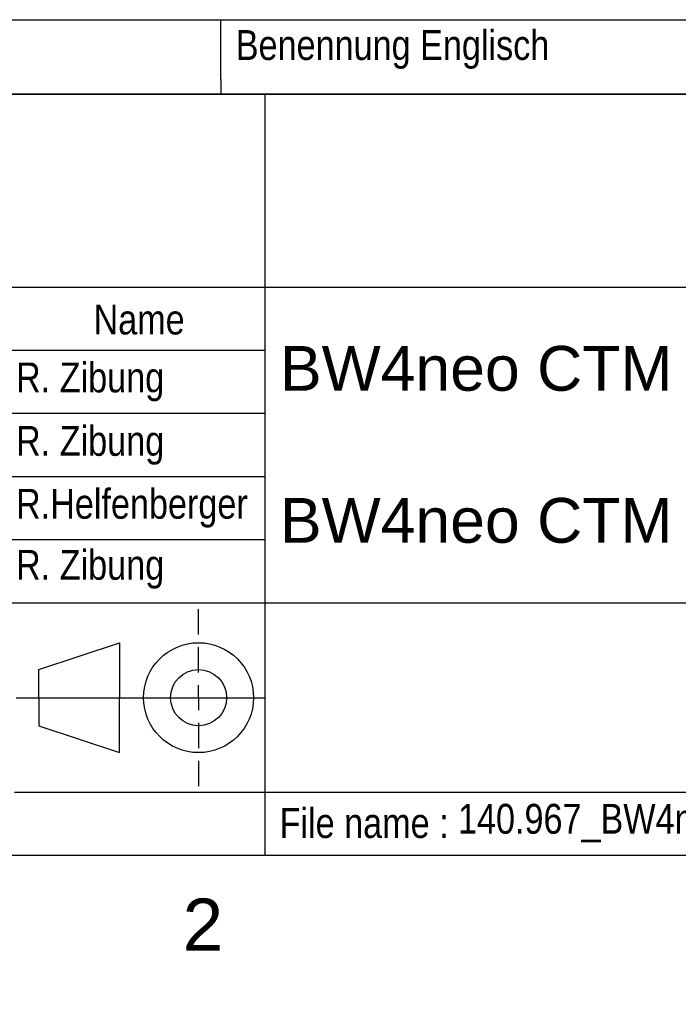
# Model space of a CAD drawing. Header units: millimetres. Extents: x 0 to 592, y 0 to 418.
# Tile 24 of 44: x 472 to 516, y 0 to 66. Entities that reach past the tile are written whole.
import ezdxf
from ezdxf import colors
from ezdxf.entities.mleader import LeaderData, LeaderLine
from ezdxf.math import Vec2, Vec3

# ---------------------------------------------------------------- set-up
doc = ezdxf.new("R2010")
doc.units = ezdxf.units.MM
for name, color, linetype in [('Cartouche', 7, 'Continuous'), ('Défaut', 7, 'Continuous'), ('Marges', 7, 'Continuous')]:
    doc.layers.add(name, color=color, linetype=linetype)

# ---------------------------------------------------------------- blocks, each defined once
blk = doc.blocks.new('_Dot')
at = {"color": 0, "linetype": 'ByBlock', "lineweight": -2}
blk.add_line((-0.5, 0), (-1, 0), dxfattribs=at)
at = {"color": 0, "linetype": 'ByBlock', "const_width": 0.5}
blk.add_lwpolyline([(-0.25, 0, 1), (0.25, 0, 1)], format="xyb", close=True, dxfattribs=at)
blk = doc.blocks.new('SE5')
at = {"layer": 'Marges', "insert": (482.625, 7.085), "char_height": 3.5, "width": 3.71335, "attachment_point": 1}
blk.add_mtext('{\\fArial|b0||i0||c0|p34;\\C7;\\H3.5;\\W1.;2}', dxfattribs=at)
blk = doc.blocks.new('SE4')
at = {"layer": 'Marges'}
blk.add_blockref('SE5', (0, 0), dxfattribs=at)

msp = doc.modelspace()

# ---------------------------------------------------------------- linework, layer by layer
at = {"layer": 'Cartouche', "color": 7, "linetype": 'Continuous'}
for p, q in [((583.9868, 60.9908), (393.9868, 60.9908)), ((488.1267, 60.9908), (488.1267, 9.9908)), ((450.4467, 48.0686), (583.9867, 48.0686)), ((447.4467, 43.8386), (488.1267, 43.8386)), ((447.4467, 39.6086), (488.1267, 39.6086)), ((447.4467, 35.3786), (488.1267, 35.3786)), ((447.4467, 31.1486), (488.1267, 31.1486)), ((447.4467, 26.9186), (583.9867, 26.9186)), ((483.6917, 24.7879), (483.6917, 26.4826)), ((472.987, 22.4304), (478.3924, 24.2348)), ((478.3924, 24.2348), (478.3924, 20.551)), ((483.6917, 22.2458), (483.6917, 23.9405)), ((472.987, 20.551), (472.987, 22.4304)), ((483.6917, 20.551), (483.6917, 21.3984)), ((471.4614, 20.551), (488.1267, 20.551)), ((472.987, 20.551), (472.987, 18.6717)), ((478.3924, 16.8673), (478.3924, 20.551)), ((483.6917, 20.551), (483.6917, 19.7036)), ((472.987, 18.6717), (478.3924, 16.8673)), ((483.6917, 18.8563), (483.6917, 17.1615)), ((483.6917, 16.3142), (483.6917, 14.6194)), ((471.3467, 14.2286), (583.9867, 14.2286))]:
    msp.add_line(p, q, dxfattribs=at)
for radius in [3.6837, 1.8794]:
    msp.add_circle((483.6917, 20.551), radius, dxfattribs=at)
at = {"layer": 'Défaut', "color": 7, "linetype": 'Continuous'}
for p, q in [((393.9867, 65.9908), (583.9867, 65.9908)), ((485.1867, 61.9908), (485.1867, 65.9908)), ((485.1867, 61.9908), (485.1867, 60.9908)), ((393.9866, 60.9908), (583.9866, 60.9908)), ((393.9867, 60.9908), (583.9867, 60.9908)), ((393.9867, 9.99), (583.9867, 9.99))]:
    msp.add_line(p, q, dxfattribs=at)
at = {"layer": 'Marges', "color": 7, "linetype": 'Continuous'}
msp.add_line((10, 10), (584, 10), dxfattribs=at)

# ---------------------------------------------------------------- block references
msp.add_blockref('SE4', (0, 0))

# ---------------------------------------------------------------- texts
at = {"layer": 'Cartouche', "char_height": 2}
for s, insert, width, attachment_point in [('{\\fArial Narrow|b0||i0||c0|p34;\\C7;\\H2.;\\W1.;Name}', (479.7078, 45.8818), 16.373596, 5), ('{\\fArial Narrow|b0||i0||c0|p34;\\C7;\\H2.;\\W1.;R. Zibung}', (471.4577, 41.7128), 17.834493, 4), ('{\\fArial Narrow|b0||i0||c0|p34;\\C7;\\H2.;\\W1.;R. Zibung}', (471.4577, 37.4613), 17.834493, 4), ('{\\fArial Narrow|b0||i0||c0|p34;\\C7;\\H2.;\\W1.;R.Helfenberger}', (471.4577, 33.2447), 18.045871, 4), ('{\\fArial Narrow|b0||i0||c0|p34;\\C7;\\H2.;\\W1.;R. Zibung}', (471.4577, 29.153), 17.940182, 4), ('{\\fArial Narrow|b0||i0||c0|p34;\\C7;\\H2.;\\W1.;File name :}', (489.1236, 12.1354), 19.97745, 4), ('{\\fArial Narrow|b0||i0||c0|p34;\\C7;\\H2.;\\W1.;140.967_BW4neo_CTM_00355558.dft}', (501.0818, 12.1434), 71.671298, 4)]:
    msp.add_mtext(s, dxfattribs=dict(at, insert=insert, width=width, attachment_point=attachment_point))
at = {"layer": 'Défaut', "attachment_point": 4}
for s, insert, char_height, width in [('{\\fArial Narrow|b0||i0||c0|p34;\\C7;\\H2.;\\W1.;Benennung Englisch}', (486.1867, 63.9908), 2, 47.4), ('{\\fArial|b0||i0||c0|p34;\\C7;\\H3.;\\W1.;BW4neo CTM}', (489.1495, 42.6013), 3, 93.809481), ('{\\fArial|b0||i0||c0|p34;\\C7;\\H3.;\\W1.;BW4neo CTM}', (489.1495, 32.413), 3, 93.809481)]:
    msp.add_mtext(s, dxfattribs=dict(at, insert=insert, char_height=char_height, width=width))

# ---------------------------------------------------------------- leaders
at = {"layer": 'Cartouche', "color": 7, "linetype": 'Continuous'}
ml = msp.add_multileader_mtext('Standard', dxfattribs=at)
ml.set_content('{\\pxsm0.9;\\fArial|b0||i0||c0|p34;\\W1.;1 / 1\\P}', color=256)
ml.set_leader_properties()
ml.set_arrow_properties(name='DOT')
ml.build(insert=Vec2(0, 0))
ml.multileader.update_dxf_attribs({"leader_type": 0, "dogleg_length": 0, "arrow_head_size": 2})
ctx = ml.context
ctx.base_point, ctx.char_height, ctx.arrow_head_size, ctx.landing_gap_size = Vec3(573.7628, 12.1221), 2, 2, 0.7
ctx.text_align_type = 1
notes = []
notes.append((ctx, [(0, (0, 0, 0), (0, 0), (1, 0), 1, [])]))
ctx.mtext.insert, ctx.mtext.alignment = Vec3(578.0708, 13.1391), 2
for ctx, leaders in notes:
    for number, flags, end, landing, length, lines in leaders:
        leader = LeaderData()
        leader.index, (leader.has_last_leader_line, leader.has_dogleg_vector, leader.attachment_direction) = number, flags
        leader.last_leader_point, leader.dogleg_vector, leader.dogleg_length = Vec3(end), Vec3(landing), length
        for number, points, colour, breaks in lines:
            line = LeaderLine()
            line.index, line.vertices, line.color, line.breaks = number, Vec3.list(points), colors.encode_raw_color(colour), breaks
            leader.lines.append(line)
        ctx.leaders.append(leader)

doc.saveas('drawing.dxf')
